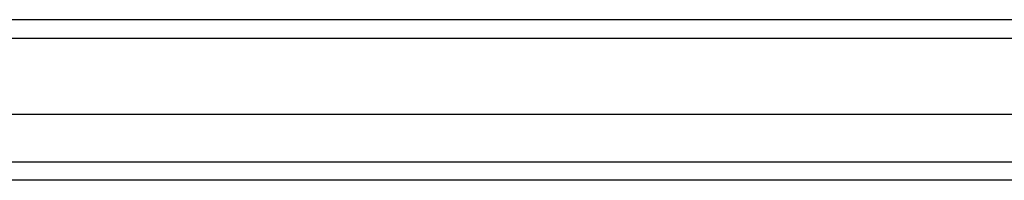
# Model space of a CAD drawing. Header units: inches. Extents: x 17 to 428, y 46 to 203.
# Tile 46 of 110: x 195.694 to 201.008, y 140.407 to 141.273. Entities that reach past the tile are written whole.
import ezdxf

# ---------------------------------------------------------------- set-up
doc = ezdxf.new("R2010")
doc.units = ezdxf.units.IN
doc.header["$MEASUREMENT"] = 0
doc.layers.add('Visible Edges(ANSI)', color=7, linetype='Continuous', lineweight=25)
doc.layers.add('Visible Tangent Edges(ANSI)', color=7, linetype='Continuous', lineweight=25)

msp = doc.modelspace()

# ---------------------------------------------------------------- linework, layer by layer
at = {"layer": 'Visible Edges(ANSI)'}
for p, q in [((232.7924, 141.2727), (190.9904, 141.2727)), ((232.1827, 140.7609), (191.6, 140.7609)), ((231.9942, 140.4066), (191.7885, 140.4066))]:
    msp.add_line(p, q, dxfattribs=at)
at = {"layer": 'Visible Tangent Edges(ANSI)'}
for p, q in [((190.9904, 141.1737), (232.7924, 141.1737)), ((191.6585, 140.5056), (232.1242, 140.5056))]:
    msp.add_line(p, q, dxfattribs=at)

doc.saveas('drawing.dxf')
